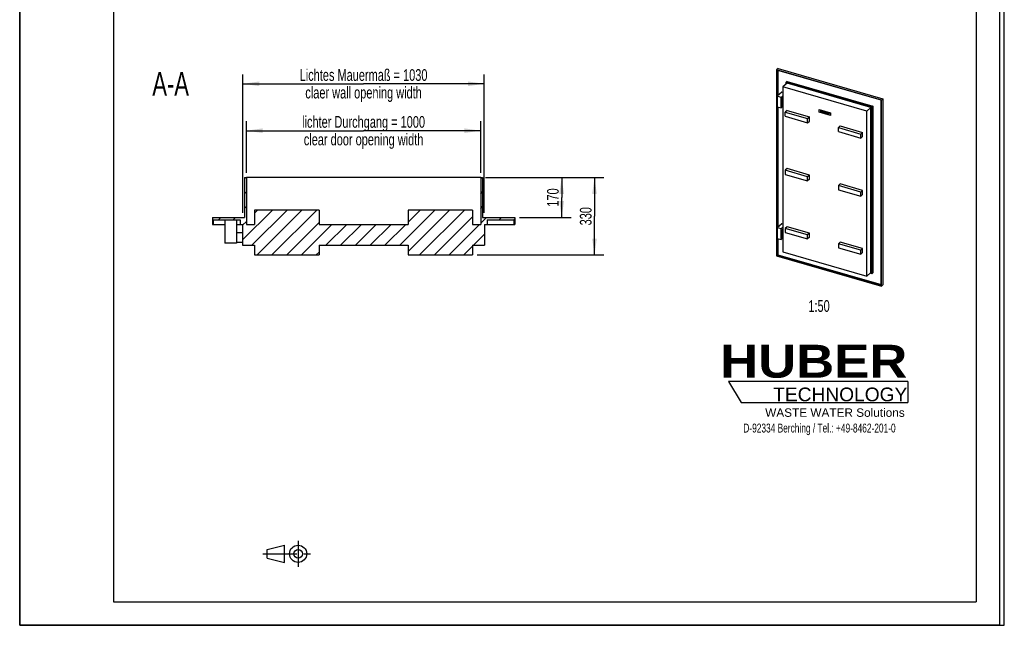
# Model space of a CAD drawing. Header units: millimetres. Extents: x 0 to 4200, y 0 to 5940.
# Tile 1 of 2: x 0 to 4200, y 0 to 2583. Entities that reach past the tile are written whole.
import ezdxf

# ---------------------------------------------------------------- set-up
doc = ezdxf.new("R2010")
doc.units = ezdxf.units.MM
doc.header["$LTSCALE"] = 387.2
doc.linetypes.add('CENTER', pattern=[0.6, 0.375, -0.075, 0.075, -0.075])
doc.layers.get('0').update_dxf_attribs({"linetype": 'CONTINUOUS'})
for name, color, linetype in [('_2D-BEM', 7, 'CONTINUOUS'), ('_KURVEN', 7, 'CONTINUOUS'), ('_ZEICHNUNGSELEM', 7, 'CONTINUOUS'), ('HUBER_Logo_BL2', 7, 'CONTINUOUS')]:
    doc.layers.add(name, color=color, linetype=linetype)
doc.styles.get("Standard").update_dxf_attribs({"font": 'txt', "width": 0.7})
doc.styles.add('TEXTSTYLE_2', font='ariblk.ttf')
doc.styles.add('TEXTSTYLE_3', font='arial.ttf')
doc.dimstyles.new('DIMSTYLE_1', dxfattribs={"dimtxt": 50, "dimasz": 70, "dimexe": 2, "dimexo": 1, "dimtad": 1, "dimdec": 1, "dimtxsty": 'STANDARD', "dimblk": '_FILLED', "dimblk1": '_FILLED', "dimblk2": '_FILLED', "dimcen": 0.09, "dimadec": 1, "dimazin": 2, "dimtp": 1.2, "dimtm": 1.2, "dimtfac": 1, "dimtdec": 1, "dimtofl": 0, "dimtmove": 0, "dimatfit": 3, "dimldrblk": '_FILLED', "dimfxl": 1, "dimtolj": 1, "dimarcsym": 0})
doc.dimstyles.new('DIMSTYLE_3', dxfattribs={"dimtxt": 50, "dimasz": 70, "dimexe": 2, "dimexo": 1, "dimtad": 1, "dimdec": 1, "dimtxsty": 'STANDARD', "dimblk": '_FILLED', "dimblk1": '_FILLED', "dimblk2": '_FILLED', "dimcen": 0.09, "dimadec": 1, "dimazin": 2, "dimtp": 0.5, "dimtm": 0.5, "dimtfac": 1, "dimtdec": 1, "dimtofl": 0, "dimtmove": 0, "dimatfit": 3, "dimldrblk": '_FILLED', "dimfxl": 1, "dimtolj": 1, "dimarcsym": 0})
doc.dimstyles.new('DIMSTYLE_4', dxfattribs={"dimtxt": 50, "dimasz": 70, "dimexe": 2, "dimexo": 1, "dimtad": 1, "dimdec": 1, "dimtxsty": 'STANDARD', "dimblk": '_FILLED', "dimblk1": '_FILLED', "dimblk2": '_FILLED', "dimcen": 0.09, "dimadec": 1, "dimazin": 2, "dimtp": 0.8, "dimtm": 0.8, "dimtfac": 1, "dimtdec": 1, "dimtofl": 0, "dimtmove": 0, "dimatfit": 3, "dimldrblk": '_FILLED', "dimfxl": 1, "dimtolj": 1, "dimarcsym": 0})

# ---------------------------------------------------------------- blocks, each defined once
blk = doc.blocks.new('HUBER_LOGO_BL2', base_point=(3411.6, 1009.5))
at = {"layer": 'HUBER_Logo_BL2', "color": 5, "linetype": 'CONTINUOUS'}
for p, q in [((3788.5, 1040.5), (3023.5, 1040.5)), ((3023.5, 1040.5), (3077.5, 950.5)), ((3788.5, 1040.5), (3788.5, 950.5)), ((3077.5, 950.5), (3788.5, 950.5))]:
    blk.add_line(p, q, dxfattribs=at)
at = {"layer": 'HUBER_Logo_BL2', "color": 2, "linetype": 'CONTINUOUS', "attachment_point": 3, "line_spacing_factor": 0.78}
for s, insert, char_height, width, style in [('HUBER\\P\\fArial;\\H58.5;TECHNOLOGY ', (3786.3, 1196.7), 140.4, 775.343, 'TEXTSTYLE_2'), ('WASTE WATER Solutions', (3775.2, 925.3), 36, 594.067, 'TEXTSTYLE_3')]:
    blk.add_mtext(s, dxfattribs=dict(at, insert=insert, char_height=char_height, width=width, style=style))
at = {"layer": 'HUBER_Logo_BL2', "color": 2, "linetype": 'CONTINUOUS', "insert": (3411.6, 860.4), "char_height": 38, "width": 1621.786, "attachment_point": 2, "line_spacing_factor": 0.96}
blk.add_mtext('D-92334 Berching / Tel.: +49-8462-201-0', dxfattribs=at)
blk = doc.blocks.new('_FILLED')
at = {"color": 0, "linetype": 'BYBLOCK'}
blk.add_solid([(0, 0), (-1, 0.143), (-1, -0.143)], dxfattribs=at)
blk = doc.blocks.new('*D2')
at = {"layer": '_2D-BEM', "color": 2, "linetype": 'CONTINUOUS'}
for p, q in [((1986.9, 1909.9), (2491.9, 1909.9)), ((2451.9, 1909.9), (2451.9, 1744.9)), ((2451.9, 1579.9), (2451.9, 1744.9)), ((1951.9, 1579.9), (2491.9, 1579.9))]:
    blk.add_line(p, q, dxfattribs=at)
at = {"layer": '_2D-BEM', "color": 2, "linetype": 'CONTINUOUS', "xscale": 70, "yscale": 70, "zscale": 70}
for p, rotation in [((2451.9, 1909.9), 90), ((2451.9, 1579.9), 270)]:
    blk.add_blockref('_FILLED', p, dxfattribs=dict(at, rotation=rotation))
at = {"layer": '_2D-BEM', "color": 2, "linetype": 'CONTINUOUS', "insert": (2389.4, 1744.9), "char_height": 50, "width": 166.071, "attachment_point": 2, "rotation": 90, "line_spacing_factor": 0.9}
blk.add_mtext('330', dxfattribs=at)
blk = doc.blocks.new('*D3')
at = {"layer": '_2D-BEM', "color": 2, "linetype": 'CONTINUOUS'}
for p, q in [((966.9, 1929.9), (966.9, 2149.9)), ((1966.9, 1929.9), (1966.9, 2149.9)), ((966.9, 2109.9), (1466.9, 2109.9)), ((1966.9, 2109.9), (1466.9, 2109.9))]:
    blk.add_line(p, q, dxfattribs=at)
at = {"layer": '_2D-BEM', "color": 2, "linetype": 'CONTINUOUS', "xscale": 70, "yscale": 70, "zscale": 70, "rotation": 180}
blk.add_blockref('_FILLED', (966.9, 2109.9), dxfattribs=at)
at = {"layer": '_2D-BEM', "color": 2, "linetype": 'CONTINUOUS', "xscale": 70, "yscale": 70, "zscale": 70}
blk.add_blockref('_FILLED', (1966.9, 2109.9), dxfattribs=at)
at = {"layer": '_2D-BEM', "color": 2, "linetype": 'CONTINUOUS', "insert": (1466.9, 2172.4), "char_height": 50, "width": 1258.929, "attachment_point": 2, "line_spacing_factor": 0.9}
blk.add_mtext('lichter Durchgang = 1000\\Pclear door opening width', dxfattribs=at)
blk = doc.blocks.new('*D6')
at = {"layer": '_2D-BEM', "color": 2, "linetype": 'CONTINUOUS'}
for p, q in [((1986.9, 1909.9), (2351.9, 1909.9)), ((2311.9, 1909.9), (2311.9, 1824.9)), ((2311.9, 1739.9), (2311.9, 1824.9)), ((2131.9, 1739.9), (2351.9, 1739.9))]:
    blk.add_line(p, q, dxfattribs=at)
at = {"layer": '_2D-BEM', "color": 2, "linetype": 'CONTINUOUS', "xscale": 70, "yscale": 70, "zscale": 70}
for p, rotation in [((2311.9, 1909.9), 90), ((2311.9, 1739.9), 270)]:
    blk.add_blockref('_FILLED', p, dxfattribs=dict(at, rotation=rotation))
at = {"layer": '_2D-BEM', "color": 2, "linetype": 'CONTINUOUS', "insert": (2249.4, 1824.9), "char_height": 50, "width": 160.714, "attachment_point": 2, "rotation": 90, "line_spacing_factor": 0.9}
blk.add_mtext('170', dxfattribs=at)
blk = doc.blocks.new('*D8')
at = {"layer": '_2D-BEM', "color": 2, "linetype": 'CONTINUOUS'}
for p, q in [((951.9, 1759.9), (951.9, 2349.9)), ((1981.9, 1759.9), (1981.9, 2349.9)), ((951.9, 2309.9), (1466.9, 2309.9)), ((1981.9, 2309.9), (1466.9, 2309.9))]:
    blk.add_line(p, q, dxfattribs=at)
at = {"layer": '_2D-BEM', "color": 2, "linetype": 'CONTINUOUS', "xscale": 70, "yscale": 70, "zscale": 70, "rotation": 180}
blk.add_blockref('_FILLED', (951.9, 2309.9), dxfattribs=at)
at = {"layer": '_2D-BEM', "color": 2, "linetype": 'CONTINUOUS', "xscale": 70, "yscale": 70, "zscale": 70}
blk.add_blockref('_FILLED', (1981.9, 2309.9), dxfattribs=at)
at = {"layer": '_2D-BEM', "color": 2, "linetype": 'CONTINUOUS', "insert": (1466.9, 2372.4), "char_height": 50, "width": 1246.429, "attachment_point": 2, "line_spacing_factor": 0.9}
blk.add_mtext('Lichtes Mauermaß = 1030\\Pclaer wall opening width', dxfattribs=at)
blk = doc.blocks.new('PROJEKTIONSMETHODE_1_BL3', base_point=(1140, 305))
at = {"color": 2, "linetype": 'CONTINUOUS'}
for p, q in [((1055.7, 323.3), (1129, 341.7)), ((1129, 268.3), (1129, 341.7)), ((1055.7, 286.7), (1055.7, 323.3)), ((1055.7, 286.7), (1129, 268.3))]:
    blk.add_line(p, q, dxfattribs=at)
at = {"color": 2, "linetype": 'CENTER'}
for p, q in [((1187.7, 360), (1187.7, 250)), ((1037.3, 305), (1242.7, 305))]:
    blk.add_line(p, q, dxfattribs=at)
at = {"color": 2, "linetype": 'CONTINUOUS'}
for radius in [36.7, 18.3]:
    blk.add_circle((1187.7, 305), radius, dxfattribs=at)

msp = doc.modelspace()

# ---------------------------------------------------------------- hatches: boundary and pattern name
at = {"linetype": 'CONTINUOUS'}
h = msp.add_hatch(dxfattribs=at)
h.set_pattern_fill('A', color=2, scale=44.547727, angle=45, style=0, pattern_type=0)
h.set_pattern_definition([(45, (0, 0), (-31.5, 31.5), [])])
edge = h.paths.add_edge_path()
edge.add_line((966.87, 1709.92), (1001.87, 1709.92))
edge.add_line((1001.87, 1770.92), (1001.87, 1709.92))
edge.add_line((1276.87, 1770.92), (1001.87, 1770.92))
edge.add_line((1276.87, 1770.92), (1276.87, 1709.92))
edge.add_line((1276.87, 1709.92), (1656.87, 1709.92))
edge.add_line((1656.87, 1770.92), (1656.87, 1709.92))
edge.add_line((1931.87, 1770.92), (1656.87, 1770.92))
edge.add_line((1931.87, 1770.92), (1931.87, 1709.92))
edge.add_line((1931.87, 1709.92), (1966.87, 1709.92))
edge.add_line((1966.87, 1909.92), (1966.87, 1709.92))
edge.add_line((1966.87, 1909.92), (1974.87, 1909.92))
edge.add_line((1974.87, 1909.92), (1974.87, 1739.92))
edge.add_line((1974.87, 1739.92), (2111.87, 1739.92))
edge.add_line((2111.87, 1739.92), (2111.87, 1709.92))
edge.add_line((2107.87, 1709.92), (2111.87, 1709.92))
edge.add_line((2107.87, 1729.92), (2107.87, 1709.92))
edge.add_line((1993.87, 1729.92), (2107.87, 1729.92))
edge.add_line((1993.87, 1729.92), (1993.87, 1709.92))
edge.add_line((1982.87, 1709.92), (1993.87, 1709.92))
edge.add_line((1982.87, 1709.92), (1982.87, 1620.92))
edge.add_line((1931.87, 1620.92), (1982.87, 1620.92))
edge.add_line((1931.87, 1620.92), (1931.87, 1579.92))
edge.add_line((1656.87, 1579.92), (1931.87, 1579.92))
edge.add_line((1656.87, 1620.92), (1656.87, 1579.92))
edge.add_line((1276.87, 1620.92), (1656.87, 1620.92))
edge.add_line((1276.87, 1620.92), (1276.87, 1579.92))
edge.add_line((1001.87, 1579.92), (1276.87, 1579.92))
edge.add_line((1001.87, 1620.92), (1001.87, 1579.92))
edge.add_line((950.87, 1620.92), (1001.87, 1620.92))
edge.add_line((950.87, 1709.92), (950.87, 1620.92))
edge.add_line((939.87, 1709.92), (950.87, 1709.92))
edge.add_line((939.87, 1729.92), (939.87, 1709.92))
edge.add_line((825.87, 1729.92), (939.87, 1729.92))
edge.add_line((825.87, 1729.92), (825.87, 1709.92))
edge.add_line((821.87, 1709.92), (825.87, 1709.92))
edge.add_line((821.87, 1739.92), (821.87, 1709.92))
edge.add_line((821.87, 1739.92), (958.87, 1739.92))
edge.add_line((958.87, 1909.92), (958.87, 1739.92))
edge.add_line((958.87, 1909.92), (966.87, 1909.92))
edge.add_line((966.87, 1909.92), (966.87, 1709.92))

# ---------------------------------------------------------------- linework, layer by layer
at = {"color": 7, "linetype": 'CONTINUOUS'}
for p, q in [((0, 0), (0, 5940)), ((0, 0), (0, 5940)), ((4200, 0), (4200, 5940)), ((4200, 0), (4200, 5940)), ((3234.85, 2374.71), (3228.85, 2369.52)), ((3228.85, 2369.52), (3228.85, 1576.24)), ((3675.72, 2240.52), (3228.85, 2369.52)), ((3674.33, 2239.53), (3230.23, 2367.73)), ((3230.23, 2367.73), (3230.23, 1577.22)), ((3234.23, 2366.58), (3234.23, 2259.45)), ((3234.85, 2374.71), (3681.72, 2245.71)), ((3273.54, 2311.93), (3255.74, 2296.52)), ((3273.73, 2320.31), (3269.73, 2316.84)), ((3269.73, 2308.63), (3269.73, 2316.84)), ((3269.73, 2316.84), (3634.84, 2211.44)), ((3631.03, 2208.73), (3273.54, 2311.93)), ((3273.73, 2320.31), (3638.84, 2214.91)), ((3251.21, 2274.15), (3231.21, 2256.83)), ((3255.74, 2272.84), (3251.21, 2274.15)), ((3255.74, 2296.52), (3255.74, 1592.61)), ((3613.23, 2193.32), (3255.74, 2296.52)), ((3231.21, 2256.83), (3231.21, 2211.8)), ((3248.53, 2251.83), (3231.21, 2256.83)), ((3255.74, 2258.07), (3248.53, 2251.83)), ((3248.53, 2206.8), (3248.53, 2251.83)), ((3255.74, 2251.14), (3249.53, 2245.77)), ((3249.53, 2245.77), (3249.53, 2214.59)), ((3249.53, 2245.77), (3255.74, 2243.98)), ((3674.33, 1449.02), (3674.33, 2239.53)), ((3681.72, 2245.71), (3675.72, 2240.52)), ((3675.72, 1447.24), (3675.72, 2240.52)), ((3681.72, 2245.71), (3681.72, 1452.44)), ((3231.21, 2211.8), (3248.53, 2206.8)), ((3234.23, 2210.92), (3234.23, 1698.27)), ((3255.53, 2212.86), (3248.53, 2206.8)), ((3249.53, 2214.59), (3255.74, 2212.8)), ((3273.4, 2195.81), (3265.2, 2188.71)), ((3265.2, 2171.39), (3265.2, 2188.71)), ((3265.2, 2188.71), (3360.47, 2161.21)), ((3273.4, 2195.81), (3368.67, 2168.31)), ((3631.03, 2208.73), (3613.23, 2193.32)), ((3613.23, 1489.41), (3613.23, 2193.32)), ((3631.03, 1504.83), (3631.03, 2208.73)), ((3638.84, 2214.91), (3634.84, 2211.44)), ((3634.84, 2211.44), (3634.84, 1499.92)), ((3638.84, 2214.91), (3638.84, 1503.38)), ((3265.2, 2171.39), (3360.47, 2143.89)), ((3360.47, 2161.21), (3368.67, 2168.31)), ((3360.47, 2143.89), (3360.47, 2161.21)), ((3360.47, 2143.89), (3368.67, 2150.99)), ((3368.67, 2150.99), (3368.67, 2168.31)), ((3500.3, 2130.31), (3492.1, 2123.21)), ((3492.1, 2105.89), (3492.1, 2123.21)), ((3492.1, 2123.21), (3587.36, 2095.71)), ((3492.1, 2105.89), (3587.36, 2078.39)), ((3500.3, 2130.31), (3595.56, 2102.81)), ((3587.36, 2095.71), (3595.56, 2102.81)), ((3595.56, 2085.49), (3595.56, 2102.81)), ((3587.36, 2078.39), (3587.36, 2095.71)), ((3587.36, 2078.39), (3595.56, 2085.49)), ((3273.4, 1948.12), (3265.2, 1941.02)), ((3265.2, 1941.02), (3265.2, 1923.7)), ((3360.47, 1913.52), (3265.2, 1941.02)), ((3368.67, 1920.62), (3273.4, 1948.12)), ((958.87, 1909.92), (966.87, 1909.92)), ((958.87, 1909.92), (958.87, 1739.92)), ((1966.87, 1909.92), (966.87, 1909.92)), ((966.87, 1909.92), (966.87, 1709.92)), ((1966.87, 1909.92), (1974.87, 1909.92)), ((1966.87, 1909.92), (1966.87, 1709.92)), ((1974.87, 1909.92), (1974.87, 1739.92)), ((3265.2, 1923.7), (3360.47, 1896.2)), ((3368.67, 1920.62), (3360.47, 1913.52)), ((3360.47, 1896.2), (3360.47, 1913.52)), ((3368.67, 1903.3), (3360.47, 1896.2)), ((3368.67, 1903.3), (3368.67, 1920.62)), ((3500.3, 1882.62), (3492.1, 1875.52)), ((3492.1, 1875.52), (3492.1, 1858.2)), ((3587.36, 1848.02), (3492.1, 1875.52)), ((3492.1, 1858.2), (3587.36, 1830.7)), ((3595.56, 1855.12), (3500.3, 1882.62)), ((3595.56, 1855.12), (3587.36, 1848.02)), ((3587.36, 1830.7), (3587.36, 1848.02)), ((3595.56, 1837.8), (3595.56, 1855.12)), ((3595.56, 1837.8), (3587.36, 1830.7)), ((1001.87, 1770.92), (1001.87, 1709.92)), ((1276.87, 1770.92), (1001.87, 1770.92)), ((1276.87, 1770.92), (1276.87, 1709.92)), ((1656.87, 1770.92), (1656.87, 1709.92)), ((1931.87, 1770.92), (1656.87, 1770.92)), ((1931.87, 1770.92), (1931.87, 1709.92)), ((821.87, 1739.92), (821.87, 1709.92)), ((821.87, 1739.92), (958.87, 1739.92)), ((825.87, 1729.92), (939.87, 1729.92)), ((825.87, 1729.92), (825.87, 1709.92)), ((874.87, 1729.92), (874.87, 1629.92)), ((924.87, 1729.92), (924.87, 1629.92)), ((939.87, 1729.92), (939.87, 1709.92)), ((1974.87, 1739.92), (2111.87, 1739.92)), ((1993.87, 1729.92), (2107.87, 1729.92)), ((1993.87, 1729.92), (1993.87, 1709.92)), ((2107.87, 1729.92), (2107.87, 1709.92)), ((2111.87, 1739.92), (2111.87, 1709.92)), ((821.87, 1709.92), (825.87, 1709.92)), ((825.87, 1709.92), (874.87, 1709.92)), ((924.87, 1709.92), (939.87, 1709.92)), ((939.87, 1709.92), (950.87, 1709.92)), ((950.87, 1709.92), (950.87, 1620.92)), ((966.87, 1709.92), (1001.87, 1709.92)), ((1276.87, 1709.92), (1656.87, 1709.92)), ((1931.87, 1709.92), (1966.87, 1709.92)), ((1982.87, 1709.92), (1993.87, 1709.92)), ((1982.87, 1709.92), (1982.87, 1620.92)), ((1993.87, 1709.92), (2107.87, 1709.92)), ((2107.87, 1709.92), (2111.87, 1709.92)), ((3251.21, 1712.97), (3231.21, 1695.65)), ((3231.21, 1695.65), (3231.21, 1650.61)), ((3248.53, 1690.65), (3231.21, 1695.65)), ((3255.74, 1696.89), (3248.53, 1690.65)), ((3248.53, 1645.61), (3248.53, 1690.65)), ((3255.74, 1689.96), (3249.53, 1684.58)), ((3249.53, 1684.58), (3249.53, 1653.41)), ((3249.53, 1684.58), (3255.74, 1682.79)), ((3255.74, 1711.66), (3251.21, 1712.97)), ((3273.4, 1700.44), (3265.2, 1693.34)), ((3265.2, 1693.34), (3265.2, 1676.02)), ((3360.47, 1665.84), (3265.2, 1693.34)), ((3368.67, 1672.94), (3273.4, 1700.44)), ((924.87, 1674.92), (950.87, 1674.92)), ((3231.21, 1650.61), (3248.53, 1645.61)), ((3234.23, 1649.74), (3234.23, 1580.69)), ((3255.53, 1651.68), (3248.53, 1645.61)), ((3249.53, 1653.41), (3255.74, 1651.62)), ((3265.2, 1676.02), (3360.47, 1648.52)), ((3368.67, 1672.94), (3360.47, 1665.84)), ((3360.47, 1648.52), (3360.47, 1665.84)), ((3368.67, 1655.62), (3360.47, 1648.52)), ((3368.67, 1655.62), (3368.67, 1672.94)), ((924.87, 1629.92), (874.87, 1629.92)), ((924.87, 1634.92), (950.87, 1634.92)), ((950.87, 1620.92), (1001.87, 1620.92)), ((1001.87, 1620.92), (1001.87, 1579.92)), ((1276.87, 1620.92), (1276.87, 1579.92)), ((1276.87, 1620.92), (1656.87, 1620.92)), ((1656.87, 1620.92), (1656.87, 1579.92)), ((1931.87, 1620.92), (1931.87, 1579.92)), ((1931.87, 1620.92), (1982.87, 1620.92)), ((3500.3, 1634.94), (3492.1, 1627.84)), ((3492.1, 1627.84), (3492.1, 1610.52)), ((3587.36, 1600.34), (3492.1, 1627.84)), ((3492.1, 1610.52), (3587.36, 1583.02)), ((3595.56, 1607.44), (3500.3, 1634.94)), ((3595.56, 1607.44), (3587.36, 1600.34)), ((3587.36, 1583.02), (3587.36, 1600.34)), ((3595.56, 1590.12), (3595.56, 1607.44)), ((1001.87, 1579.92), (1276.87, 1579.92)), ((1656.87, 1579.92), (1931.87, 1579.92)), ((3228.85, 1576.24), (3675.72, 1447.24)), ((3234.23, 1580.69), (3230.23, 1577.22)), ((3230.23, 1577.22), (3674.33, 1449.02)), ((3234.23, 1580.69), (3674.33, 1453.64)), ((3255.74, 1592.61), (3613.23, 1489.41)), ((3595.56, 1590.12), (3587.36, 1583.02)), ((3631.03, 1504.83), (3613.23, 1489.41)), ((3634.84, 1499.92), (3627.73, 1501.97)), ((3638.84, 1503.38), (3634.84, 1499.92)), ((3681.72, 1452.44), (3675.72, 1447.24)), ((0, 0), (4200, 0)), ((0, 0), (4200, 0))]:
    msp.add_line(p, q, dxfattribs=at)
at = {"color": 3, "linetype": 'CONTINUOUS'}
for p, q in [((4180, 5900), (4180, 0)), ((0, 2970), (0, 0)), ((4180, 0), (0, 0))]:
    msp.add_line(p, q, dxfattribs=at)
at = {"color": 5, "linetype": 'CONTINUOUS'}
for p, q in [((400, 5800), (400, 100)), ((4080, 5800), (4080, 100)), ((400, 100), (4080, 100))]:
    msp.add_line(p, q, dxfattribs=at)
at = {"layer": '_KURVEN', "color": 4, "linetype": 'CONTINUOUS'}
for p, q in [((3410.24, 2199.61), (3458.73, 2185.61)), ((3410.24, 2189.22), (3410.24, 2199.61)), ((3458.73, 2175.22), (3410.24, 2189.22)), ((3415.75, 2196.29), (3415.75, 2189.36)), ((3417.89, 2195.67), (3415.75, 2196.29)), ((3415.75, 2189.36), (3417.89, 2188.74)), ((3417.89, 2193.24), (3417.89, 2195.67)), ((3420.23, 2192.57), (3417.89, 2193.24)), ((3417.89, 2188.74), (3417.89, 2191.54)), ((3417.89, 2191.54), (3420.23, 2190.87)), ((3422.38, 2194.37), (3420.23, 2194.99)), ((3420.23, 2194.99), (3420.23, 2192.57)), ((3420.23, 2190.87), (3420.23, 2188.06)), ((3420.23, 2188.06), (3422.38, 2187.44)), ((3422.38, 2187.44), (3422.38, 2194.37)), ((3425.94, 2193.34), (3423.8, 2193.96)), ((3423.8, 2193.96), (3423.8, 2189.83)), ((3425.94, 2189.11), (3425.94, 2193.34)), ((3428.31, 2192.66), (3428.31, 2188.43)), ((3430.44, 2192.04), (3428.31, 2192.66)), ((3430.44, 2187.91), (3430.44, 2192.04)), ((3431.87, 2191.63), (3431.87, 2184.7)), ((3435.87, 2190.48), (3431.87, 2191.63)), ((3431.87, 2184.7), (3435.56, 2183.64)), ((3434.03, 2188.29), (3434.03, 2189.6)), ((3434.03, 2189.6), (3434.97, 2189.33)), ((3434.96, 2188.02), (3434.03, 2188.29)), ((3434.03, 2185.57), (3434.03, 2186.97)), ((3434.03, 2186.97), (3435.11, 2186.66)), ((3435.12, 2185.25), (3434.03, 2185.57)), ((3439.38, 2189.46), (3439.38, 2182.53)), ((3445.12, 2187.81), (3439.38, 2189.46)), ((3441.53, 2186.26), (3441.53, 2187.36)), ((3441.53, 2187.36), (3445.12, 2186.33)), ((3444.86, 2185.3), (3441.53, 2186.26)), ((3441.53, 2183.48), (3441.53, 2184.85)), ((3441.53, 2184.85), (3444.86, 2183.89)), ((3444.86, 2183.89), (3444.86, 2185.3)), ((3445.12, 2186.33), (3445.12, 2187.81)), ((3449.98, 2186.4), (3446.41, 2187.43)), ((3446.41, 2187.43), (3446.41, 2180.51)), ((3448.56, 2184.01), (3448.56, 2185.41)), ((3448.56, 2185.41), (3449.5, 2185.14)), ((3449.46, 2183.75), (3448.56, 2184.01)), ((3458.73, 2185.61), (3458.73, 2175.22)), ((3439.38, 2182.53), (3445.23, 2180.85)), ((3445.23, 2182.42), (3441.53, 2183.48)), ((3445.23, 2180.85), (3445.23, 2182.42)), ((3446.41, 2180.51), (3448.56, 2179.89)), ((3448.56, 2179.89), (3448.56, 2182.7)), ((3448.56, 2182.7), (3448.75, 2182.64)), ((3449.66, 2181.68), (3450.8, 2179.24)), ((3450.8, 2179.24), (3453.22, 2178.54)), ((3453.22, 2178.54), (3452.18, 2180.84))]:
    msp.add_line(p, q, dxfattribs=at)
for points in [[(3424, 2188.6), (3423.87, 2189.08), (3423.8, 2189.49), (3423.8, 2189.83)], [(3424.46, 2187.67), (3424.23, 2187.99), (3424.08, 2188.3), (3424, 2188.6)], [(3425.19, 2186.86), (3424.92, 2187.08), (3424.68, 2187.35), (3424.46, 2187.67)], [(3426.19, 2186.29), (3425.79, 2186.46), (3425.46, 2186.64), (3425.19, 2186.86)], [(3425.94, 2189.11), (3425.94, 2188.73), (3426.04, 2188.41), (3426.25, 2188.14)], [(3427.3, 2185.9), (3426.96, 2186), (3426.59, 2186.13), (3426.19, 2186.29)], [(3426.25, 2188.14), (3426.46, 2187.87), (3426.75, 2187.68), (3427.13, 2187.57)], [(3427.13, 2187.57), (3427.49, 2187.46), (3427.78, 2187.48), (3427.99, 2187.63)], [(3428.79, 2185.7), (3428.38, 2185.67), (3427.88, 2185.74), (3427.3, 2185.9)], [(3427.99, 2187.63), (3428.2, 2187.78), (3428.31, 2188.05), (3428.31, 2188.43)], [(3429.65, 2186.03), (3429.38, 2185.83), (3429.09, 2185.73), (3428.79, 2185.7)], [(3430.25, 2186.81), (3430.12, 2186.48), (3429.92, 2186.22), (3429.65, 2186.03)], [(3430.44, 2187.91), (3430.44, 2187.5), (3430.38, 2187.14), (3430.25, 2186.81)], [(3434.96, 2188.02), (3435.29, 2187.93), (3435.52, 2187.92), (3435.65, 2187.99)], [(3435.65, 2188.97), (3435.52, 2189.12), (3435.29, 2189.24), (3434.97, 2189.33)], [(3435.9, 2186.24), (3435.75, 2186.41), (3435.49, 2186.55), (3435.11, 2186.66)], [(3435.12, 2185.25), (3435.49, 2185.15), (3435.75, 2185.13), (3435.9, 2185.22)], [(3435.85, 2188.44), (3435.85, 2188.63), (3435.78, 2188.81), (3435.65, 2188.97)], [(3435.65, 2187.99), (3435.78, 2188.07), (3435.85, 2188.22), (3435.85, 2188.44)], [(3435.87, 2190.48), (3436.54, 2190.28), (3437.05, 2189.97), (3437.41, 2189.54)], [(3436.12, 2185.69), (3436.12, 2185.89), (3436.05, 2186.08), (3435.9, 2186.24)], [(3435.9, 2185.22), (3436.05, 2185.31), (3436.12, 2185.46), (3436.12, 2185.69)], [(3437.57, 2187.21), (3437.4, 2187.06), (3437.14, 2186.98), (3436.82, 2186.96)], [(3436.82, 2186.96), (3437.31, 2186.69), (3437.68, 2186.39), (3437.91, 2186.02)], [(3437.41, 2189.54), (3437.77, 2189.1), (3437.95, 2188.64), (3437.95, 2188.15)], [(3437.95, 2188.15), (3437.95, 2187.74), (3437.82, 2187.43), (3437.57, 2187.21)], [(3437.91, 2186.02), (3438.15, 2185.66), (3438.27, 2185.27), (3438.27, 2184.83)], [(3438.27, 2184.83), (3438.27, 2184.47), (3438.18, 2184.17), (3438.02, 2183.93)], [(3450.3, 2184.73), (3450.16, 2184.89), (3449.89, 2185.03), (3449.5, 2185.14)], [(3449.98, 2186.4), (3450.64, 2186.21), (3451.14, 2186.01), (3451.49, 2185.8)], [(3450.51, 2184.16), (3450.51, 2184.38), (3450.44, 2184.57), (3450.3, 2184.73)], [(3450.37, 2183.79), (3450.46, 2183.88), (3450.51, 2184.01), (3450.51, 2184.16)], [(3451.49, 2185.8), (3451.84, 2185.58), (3452.12, 2185.29), (3452.34, 2184.92)], [(3452.34, 2184.92), (3452.55, 2184.55), (3452.66, 2184.15), (3452.66, 2183.71)], [(3436.52, 2183.45), (3436.04, 2183.53), (3435.72, 2183.59), (3435.56, 2183.64)], [(3437.33, 2183.45), (3437.15, 2183.39), (3436.88, 2183.4), (3436.52, 2183.45)], [(3438.02, 2183.93), (3437.85, 2183.69), (3437.62, 2183.53), (3437.33, 2183.45)], [(3449.27, 2182.33), (3449.12, 2182.48), (3448.94, 2182.59), (3448.75, 2182.64)], [(3449.66, 2181.68), (3449.51, 2182), (3449.38, 2182.21), (3449.27, 2182.33)], [(3449.46, 2183.75), (3449.55, 2183.72), (3449.74, 2183.69), (3450.03, 2183.67)], [(3450.03, 2183.67), (3450.17, 2183.66), (3450.28, 2183.7), (3450.37, 2183.79)], [(3451.74, 2182.3), (3451.55, 2182.24), (3451.3, 2182.22), (3450.98, 2182.24)], [(3450.98, 2182.24), (3451.24, 2182.08), (3451.43, 2181.94), (3451.54, 2181.82)], [(3451.54, 2181.82), (3451.62, 2181.74), (3451.73, 2181.59), (3451.88, 2181.36)], [(3452.41, 2182.78), (3452.25, 2182.55), (3452.02, 2182.39), (3451.74, 2182.3)], [(3451.88, 2181.36), (3452.03, 2181.13), (3452.13, 2180.96), (3452.18, 2180.84)], [(3452.66, 2183.71), (3452.66, 2183.32), (3452.57, 2183.01), (3452.41, 2182.78)]]:
    msp.add_open_spline(points, degree=3, dxfattribs=at)

# ---------------------------------------------------------------- block references
at = {"color": 2, "linetype": 'CONTINUOUS'}
msp.add_blockref('PROJEKTIONSMETHODE_1_BL3', (1140, 305), dxfattribs=at)
at = {"layer": 'HUBER_Logo_BL2'}
msp.add_blockref('HUBER_LOGO_BL2', (3411.59, 1009.55), dxfattribs=at)

# ---------------------------------------------------------------- texts
at = {"layer": '_ZEICHNUNGSELEM', "color": 2, "linetype": 'CONTINUOUS', "attachment_point": 3, "line_spacing_factor": 0.9}
for s, insert, char_height, width in [('A-A', (721.87, 2359.92), 100, 392.8571), ('1:50', (3455.28, 1387.04), 50, 182.1429)]:
    msp.add_mtext(s, dxfattribs=dict(at, insert=insert, char_height=char_height, width=width))

# ---------------------------------------------------------------- dimensions: what is measured, and where the dimension line sits
at = {"layer": '_2D-BEM', "color": 2, "linetype": 'CONTINUOUS'}
dim = msp.add_linear_dim(base=(951.87, 2309.92), p1=(1981.87, 1758.92), p2=(951.87, 1758.92), angle=180, text='Lichtes Mauermaß = <>\\Pclaer wall opening width', dimstyle='DIMSTYLE_1', dxfattribs=at)
dim.commit()
dim.dimension.update_dxf_attribs({"geometry": '*D8', "text_midpoint": (1466.87, 2309.92), "dimtype": 160})
dim = msp.add_linear_dim(base=(1966.87, 2109.92), p1=(966.87, 1928.92), p2=(1966.87, 1928.92), text='lichter Durchgang = <>\\Pclear door opening width', dimstyle='DIMSTYLE_4', dxfattribs=at)
dim.commit()
dim.dimension.update_dxf_attribs({"geometry": '*D3', "text_midpoint": (1466.87, 2109.92), "dimtype": 160})
for base, p1, p2, angle, picture, middle in [((2451.87, 1579.92), (1985.87, 1909.92), (1950.87, 1579.92), 270, '*D2', (2451.87, 1737.77)), ((2311.87, 1909.92), (2130.87, 1739.92), (1985.87, 1909.92), 90, '*D6', (2311.87, 1817.77))]:
    dim = msp.add_linear_dim(base=base, p1=p1, p2=p2, angle=angle, dimstyle='DIMSTYLE_3', dxfattribs=at)
    dim.commit()
    dim.dimension.update_dxf_attribs({"geometry": picture, "text_midpoint": middle, "dimtype": 160})

doc.saveas('drawing.dxf')
